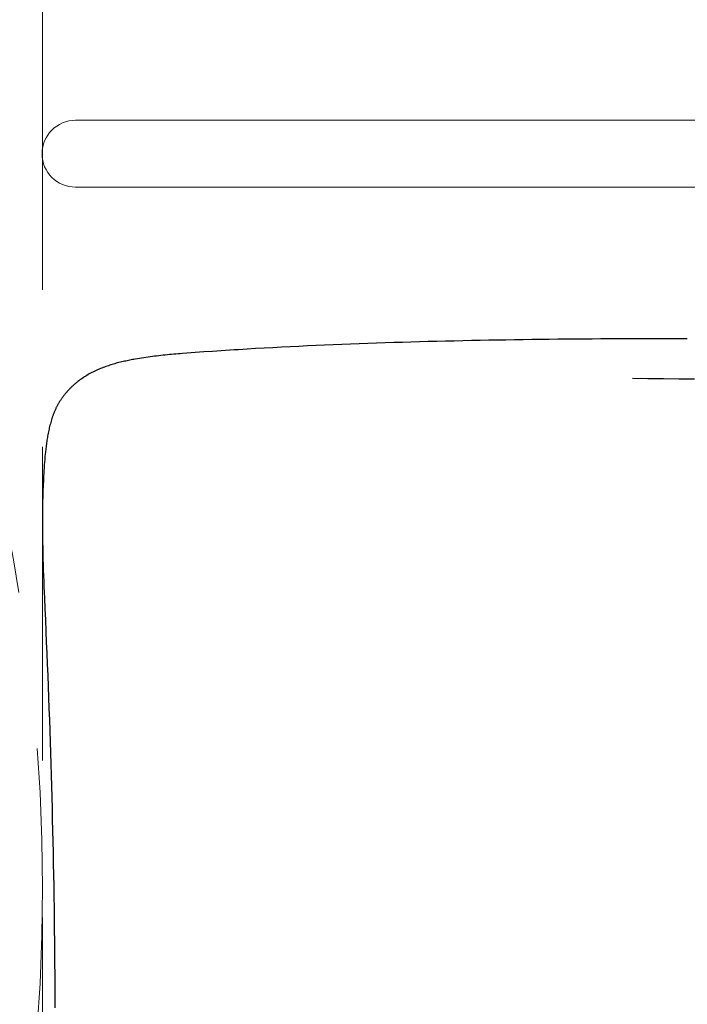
# Model space of a CAD drawing. Header units: millimetres. Extents: x -6792 to 22441, y -13430 to 4653.
# Tile 82 of 256: x -3740 to -3713, y -8099 to -8059. Entities that reach past the tile are written whole.
import ezdxf
from ezdxf import colors
from ezdxf.entities.mleader import LeaderData, LeaderLine
from ezdxf.math import Vec2, Vec3

# ---------------------------------------------------------------- set-up
doc = ezdxf.new("R2010")
doc.units = ezdxf.units.MM
doc.linetypes.add('DASHED', pattern=[19.05, 12.7, -6.35])
doc.layers.add('_A_OPIS', color=253, linetype='Continuous', lineweight=9)
doc.layers.add('Wyposazenie Wew - ludzie 2d', color=7, linetype='Continuous')
doc.layers.add('Wyposazenie Wew - Urzadzenia Sanitarne', color=6, linetype='Continuous')
doc.styles.get("Standard").update_dxf_attribs({"font": 'arial.ttf'})

# ---------------------------------------------------------------- blocks, each defined once
blk = doc.blocks.new('_Dot')
at = {"color": 0, "linetype": 'ByBlock', "lineweight": -2}
blk.add_line((-0.5, 0), (-1, 0), dxfattribs=at)
at = {"color": 0, "linetype": 'ByBlock', "const_width": 0.5}
blk.add_lwpolyline([(-0.25, 0, 1), (0.25, 0, 1)], format="xyb", close=True, dxfattribs=at)
blk = doc.blocks.new('Poręcz NPS_Prosta')
at = {"linetype": 'Continuous', "lineweight": 20}
for p, q in [((4.225, 0), (-4.225, 0)), ((-4.225, -0.338), (-4.225, 0)), ((4.225, -0.338), (4.225, 0)), ((4.225, -0.338), (-4.225, -0.338)), ((-1.352, -0.338), (-1.352, -53.665)), ((1.352, -0.338), (1.352, -53.665))]:
    blk.add_line(p, q, dxfattribs=at)
blk.add_arc((0, -53.665), 1.352, 180, 0, dxfattribs=at)
blk = doc.blocks.new('Z$W@#0FA31E09')
at = {"layer": 'Wyposazenie Wew - ludzie 2d', "color": 8, "linetype": 'DASHED', "lineweight": 0, "true_color": 0x707070}
blk.add_lwpolyline([(150, 0), (150, 150), (0, 150), (0, 0)], close=True, dxfattribs=at)
blk.add_circle((75, 75), 75, dxfattribs=at)
blk = doc.blocks.new('Umywalka KOŁO_bez barier')
at = {"linetype": 'Continuous'}
for points in [[(-25.878, -28.631), (-25.884, -29.257), (-25.891, -29.884), (-25.897, -30.511), (-25.902, -31.138)], [(-27.514, -28.919), (-27.514, -29.268), (-27.514, -29.617), (-27.514, -29.967), (-27.513, -30.316), (-27.512, -30.665), (-27.511, -31.014), (-27.51, -31.364), (-27.509, -31.713), (-27.507, -32.062), (-27.505, -32.412), (-27.503, -32.761), (-27.5, -33.11), (-27.497, -33.459), (-27.494, -33.809), (-27.491, -34.158), (-27.487, -34.507), (-27.483, -34.857), (-27.479, -35.206), (-27.474, -35.555), (-27.469, -35.904), (-27.463, -36.254), (-27.458, -36.603), (-27.452, -36.952), (-27.445, -37.301), (-27.438, -37.651), (-27.431, -38), (-27.423, -38.349), (-27.415, -38.698), (-27.407, -39.047), (-27.398, -39.397), (-27.389, -39.746), (-27.379, -40.095), (-27.368, -40.444), (-27.358, -40.793), (-27.346, -41.142), (-27.335, -41.491), (-27.323, -41.841), (-27.31, -42.19), (-27.297, -42.539), (-27.283, -42.888), (-27.269, -43.237), (-27.254, -43.586), (-27.238, -43.935), (-27.222, -44.284), (-27.206, -44.632), (-27.189, -44.981), (-27.171, -45.33), (-27.152, -45.679), (-27.133, -46.028), (-27.114, -46.377), (-27.093, -46.725), (-27.072, -47.074), (-27.061, -47.248), (-27.05, -47.423), (-27.039, -47.597), (-27.028, -47.771), (-27.005, -48.12), (-26.981, -48.468), (-26.969, -48.642), (-26.956, -48.817), (-26.944, -48.991), (-26.93, -49.165), (-26.917, -49.339), (-26.91, -49.426), (-26.903, -49.513), (-26.895, -49.6), (-26.888, -49.687), (-26.88, -49.774), (-26.872, -49.861), (-26.863, -49.948), (-26.855, -50.035), (-26.846, -50.122), (-26.836, -50.208), (-26.826, -50.295), (-26.816, -50.382), (-26.806, -50.469), (-26.795, -50.555), (-26.783, -50.642), (-26.772, -50.728), (-26.759, -50.815), (-26.746, -50.901), (-26.733, -50.988), (-26.719, -51.074), (-26.704, -51.16), (-26.689, -51.246), (-26.679, -51.301), (-26.669, -51.356), (-26.659, -51.411), (-26.648, -51.466), (-26.637, -51.521), (-26.625, -51.576), (-26.613, -51.631), (-26.601, -51.686), (-26.589, -51.74), (-26.576, -51.795), (-26.563, -51.849), (-26.549, -51.904), (-26.536, -51.958), (-26.521, -52.012), (-26.506, -52.066), (-26.491, -52.12), (-26.475, -52.174), (-26.459, -52.228), (-26.442, -52.281), (-26.425, -52.334), (-26.407, -52.388), (-26.388, -52.441), (-26.369, -52.493), (-26.35, -52.546), (-26.329, -52.598), (-26.308, -52.65), (-26.287, -52.702), (-26.264, -52.753), (-26.242, -52.804), (-26.218, -52.855), (-26.194, -52.906), (-26.169, -52.956), (-26.143, -53.006), (-26.117, -53.055), (-26.089, -53.105), (-26.062, -53.154), (-26.033, -53.202), (-26.004, -53.25), (-25.974, -53.298), (-25.943, -53.345), (-25.912, -53.391), (-25.88, -53.437), (-25.847, -53.483), (-25.813, -53.528), (-25.779, -53.573), (-25.762, -53.595), (-25.744, -53.617), (-25.726, -53.638), (-25.708, -53.66), (-25.69, -53.681), (-25.672, -53.703), (-25.654, -53.724), (-25.635, -53.745), (-25.616, -53.766), (-25.597, -53.786), (-25.578, -53.807), (-25.558, -53.827), (-25.539, -53.847), (-25.519, -53.867), (-25.499, -53.887), (-25.479, -53.906), (-25.459, -53.926), (-25.439, -53.945), (-25.418, -53.964), (-25.397, -53.983), (-25.376, -54.002), (-25.355, -54.02), (-25.334, -54.039), (-25.313, -54.057), (-25.291, -54.075), (-25.269, -54.092), (-25.248, -54.11), (-25.226, -54.127), (-25.203, -54.144), (-25.181, -54.161), (-25.158, -54.178), (-25.136, -54.195), (-25.113, -54.211), (-25.09, -54.227), (-25.067, -54.243), (-25.044, -54.258), (-25.02, -54.274), (-24.997, -54.289), (-24.973, -54.304), (-24.949, -54.319), (-24.925, -54.333), (-24.901, -54.348), (-24.877, -54.362), (-24.852, -54.375), (-24.828, -54.389), (-24.803, -54.402), (-24.778, -54.415), (-24.753, -54.428), (-24.728, -54.441), (-24.703, -54.453), (-24.678, -54.465), (-24.652, -54.477), (-24.627, -54.489), (-24.601, -54.5), (-24.575, -54.511), (-24.549, -54.522), (-24.524, -54.533), (-24.497, -54.543), (-24.471, -54.554), (-24.445, -54.563), (-24.419, -54.573), (-24.392, -54.583), (-24.339, -54.601), (-24.286, -54.619), (-24.233, -54.635), (-24.179, -54.651), (-24.125, -54.667), (-24.071, -54.681), (-24.017, -54.696), (-23.962, -54.709), (-23.908, -54.722), (-23.853, -54.734), (-23.798, -54.746), (-23.743, -54.757), (-23.688, -54.768), (-23.633, -54.779), (-23.578, -54.789), (-23.523, -54.798), (-23.467, -54.807), (-23.412, -54.816), (-23.357, -54.825), (-23.301, -54.833), (-23.246, -54.841), (-23.19, -54.848), (-23.135, -54.855), (-23.079, -54.862), (-23.023, -54.868), (-22.967, -54.875), (-22.912, -54.88), (-22.856, -54.886), (-22.744, -54.897), (-22.633, -54.907), (-22.521, -54.916), (-22.409, -54.924), (-22.297, -54.932), (-22.186, -54.939), (-22.074, -54.946), (-21.962, -54.952), (-21.85, -54.958), (-21.738, -54.964), (-21.626, -54.969), (-21.514, -54.974), (-21.402, -54.978), (-21.29, -54.982), (-21.178, -54.986), (-21.066, -54.989), (-20.954, -54.992), (-20.842, -54.994), (-20.729, -54.996), (-20.617, -54.998), (-20.505, -54.999), (-20.393, -55), (-20.281, -55.001), (-20.169, -55.002), (-20.057, -55.002), (-19.945, -55.002), (-19.833, -55.001), (-19.721, -55), (-19.608, -54.999), (-19.496, -54.998), (-19.384, -54.997), (-19.272, -54.995), (-19.048, -54.991), (-18.824, -54.986), (-18.6, -54.98), (-18.376, -54.973), (-18.152, -54.966), (-17.928, -54.958), (-17.704, -54.95), (-17.479, -54.941), (-17.255, -54.932), (-17.031, -54.923), (-16.584, -54.903), (-16.136, -54.883), (-15.688, -54.863), (-15.24, -54.844), (-14.792, -54.825), (-14.344, -54.806), (-13.896, -54.788), (-13.448, -54.771), (-12.999, -54.754), (-12.551, -54.737), (-12.103, -54.721), (-11.655, -54.706), (-11.207, -54.691), (-10.759, -54.676), (-10.311, -54.662), (-9.862, -54.649), (-9.414, -54.636), (-8.966, -54.624), (-8.518, -54.612), (-8.07, -54.601), (-7.621, -54.59), (-7.173, -54.58), (-6.725, -54.57), (-6.276, -54.561), (-5.828, -54.553), (-5.38, -54.545), (-4.931, -54.538), (-4.483, -54.531), (-4.035, -54.525), (-3.586, -54.52), (-3.138, -54.515), (-2.69, -54.511), (-2.241, -54.507), (-1.793, -54.504), (-1.345, -54.502), (-0.896, -54.501), (-0.448, -54.5)]]:
    blk.add_lwpolyline(points, dxfattribs=at)

msp = doc.modelspace()

# ---------------------------------------------------------------- block references
at = {"xscale": -1, "rotation": 270}
msp.add_blockref('Z$W@#0FA31E09', (-3889.234, -8169.405), dxfattribs=at)
at = {"layer": 'Wyposazenie Wew - Urzadzenia Sanitarne', "xscale": -1, "rotation": 269.9999999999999}
msp.add_blockref('Poręcz NPS_Prosta', (-3684.234, -8064.7), dxfattribs=at)
at = {"layer": 'Wyposazenie Wew - Urzadzenia Sanitarne', "rotation": 270}
msp.add_blockref('Umywalka KOŁO_bez barier', (-3684.234, -8099.7), dxfattribs=at)

# ---------------------------------------------------------------- leaders
at = {"layer": '_A_OPIS', "linetype": 'ByBlock'}
ml = msp.add_multileader_mtext('Standard', dxfattribs=at)
ml.set_content('COKOLIKI PRZYŚCIENNE O WYS. OK. 7-8 CM\\PZ PŁYTEK FORMATU 60X120CM CIĘTYCH\\PWZDŁUŻ NA 7-8 NP. OPTIMUM GRAND\\PCOLOURS GRAPHITE MAT FUGA 2 MM\\PO KOLORZE ZBLIŻONYM DO\\PPŁYTKI (GRAFIT)', color=256)
ml.set_leader_properties(color=256, linetype='ByLayer', lineweight=-1)
ml.set_arrow_properties(name='DOT')
ml.build(insert=Vec2(0, 0))
ml.multileader.update_dxf_attribs({"text_left_attachment_type": 6, "text_right_attachment_type": 5, "dogleg_length": 3, "arrow_head_size": 6})
ctx = ml.context
ctx.base_point, ctx.char_height, ctx.arrow_head_size, ctx.plane_origin, ctx.plane_x_axis, ctx.plane_y_axis = Vec3(-3480.999, -8148.037), 5, 6, Vec3(-4028.368, -7988.964), Vec3(0.00063, 1), Vec3(-1, 0.00063)
ctx.left_attachment, ctx.right_attachment = 6, 5
notes = []
notes.append((ctx, [(0, (1, 1, 0), (-3535.282, -7989.272), (-0.00063, -1), 5.014, [(0, [(-3444.609, -7989.332)], 0, [])])]))
ctx.mtext.insert, ctx.mtext.text_direction, ctx.mtext.rotation, ctx.mtext.line_spacing_factor, ctx.mtext.flow_direction = Vec3(-3474.433, -7996.324), Vec3(-0.00063, -1), 4.711759, 1.2, 5
for ctx, leaders in notes:
    for number, flags, end, landing, length, lines in leaders:
        leader = LeaderData()
        leader.index, (leader.has_last_leader_line, leader.has_dogleg_vector, leader.attachment_direction) = number, flags
        leader.last_leader_point, leader.dogleg_vector, leader.dogleg_length = Vec3(end), Vec3(landing), length
        for number, points, colour, breaks in lines:
            line = LeaderLine()
            line.index, line.vertices, line.color, line.breaks = number, Vec3.list(points), colors.encode_raw_color(colour), breaks
            leader.lines.append(line)
        ctx.leaders.append(leader)

doc.saveas('drawing.dxf')
